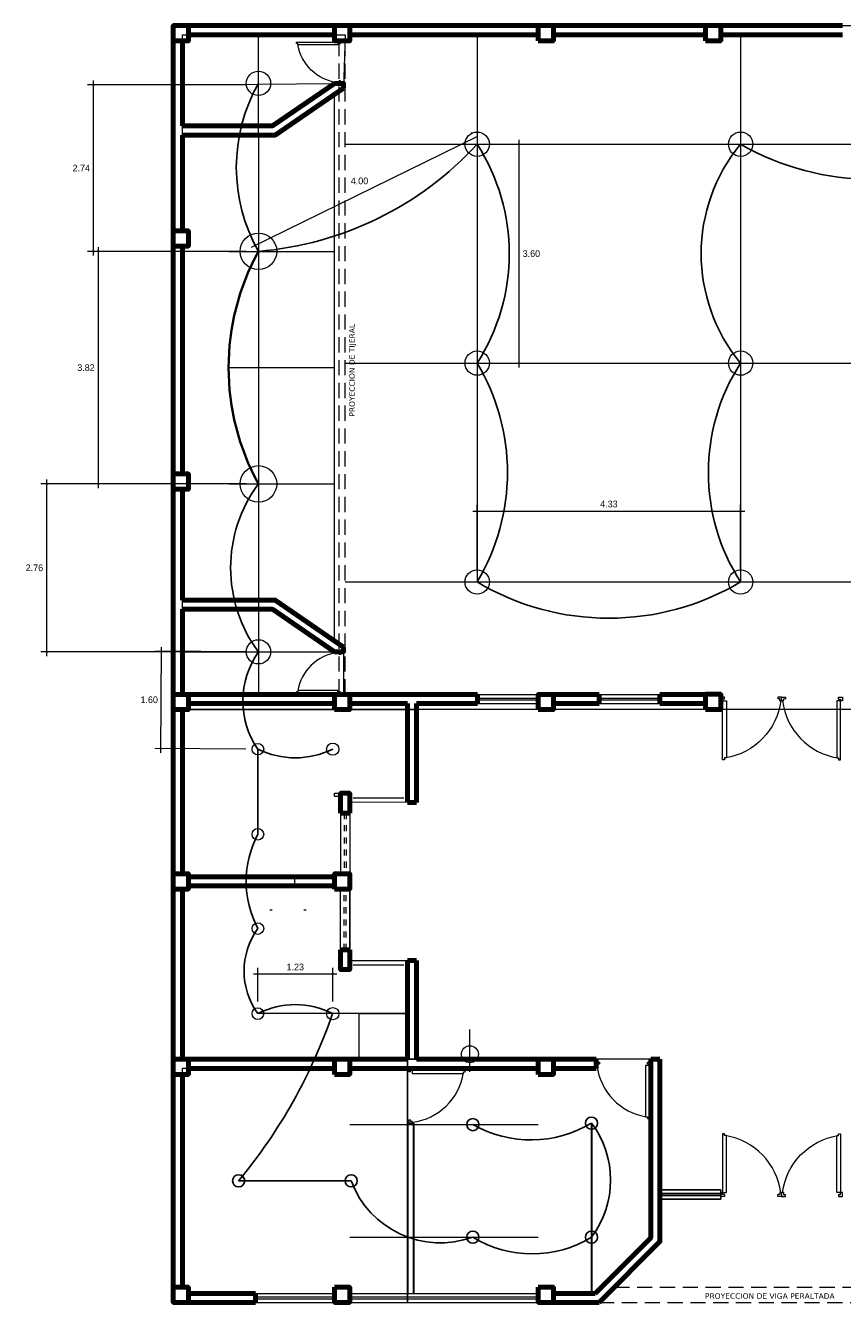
# Model space of a CAD drawing. Extents: x 3331.4 to 3353.9, y 1743.2 to 1801.6.
# Tile 4 of 6: x 3331.4 to 3344.8, y 1780.3 to 1801.3. Entities that reach past the tile are written whole.
import ezdxf

# ---------------------------------------------------------------- set-up
doc = ezdxf.new("R2010")
doc.units = 0
doc.linetypes.add('HIDDEN2', pattern=[4.7625, 3.175, -1.5875])
doc.linetypes.add('RAYITAS', pattern=[0.375, 0.25, -0.125])
for name, color, linetype, lineweight in [('JD VIGAS DE PROYECCION', 250, 'Continuous', 13), ('LUMINARIAS', 130, 'Continuous', 35), ('MUROS', 168, 'Continuous', 50), ('tabiqueria', 251, 'Continuous', 30), ('TEXTOS', 7, 'Continuous', 13), ('textura pisos', 252, 'Continuous', 0), ('VENTANAS', 150, 'Continuous', 13)]:
    doc.layers.add(name, color=color, linetype=linetype, lineweight=lineweight)
doc.styles.add('SWISBT', font='txt')
doc.dimstyles.new('OK ORIOL', dxfattribs={"dimtxt": 0.11, "dimasz": 0.03, "dimexe": 0.1, "dimexo": 0.2, "dimgap": 0.06, "dimtad": 2, "dimtih": 1, "dimtoh": 1, "dimzin": 1, "dimdsep": 46, "dimtxsty": 'SWISBT', "dimblk": 'ARCHTICK', "dimcen": 0.1, "dimdle": 0.07, "dimclrd": 250, "dimclre": 250, "dimclrt": 250, "dimadec": 0, "dimazin": 0, "dimtfac": 1, "dimtofl": 0, "dimtmove": 2, "dimatfit": 2, "dimldrblk": 'ARCHTICK', "dimfxl": 1, "dimtvp": 1, "dimtolj": 1, "dimtzin": 1, "dimlwd": 5, "dimlwe": 5, "dimarcsym": 0})

# ---------------------------------------------------------------- blocks, each defined once
blk = doc.blocks.new('A$C7BF52171')
at = {"lineweight": 13}
for p, q in [((0.775, 0.775), (0.801, 0.775)), ((0.801, 0.775), (0.801, 0.75)), ((0.8, 0.025), (0.775, 0.025)), ((0.8, 0.05), (0.8, 0.025))]:
    blk.add_line(p, q, dxfattribs=at)
for points in [[(0.775, 0.775), (0.775, 0.8), (0.825, 0.8), (0.825, 0.75), (0.801, 0.75)], [(0.025, 0.05), (0, 0.05), (0, 0.025), (0.025, 0.025)], [(0.025, 0.025), (0.775, 0.025), (0.775, 0.075), (0.025, 0.075), (0.025, 0.05)], [(0.8, 0.05), (0.825, 0.05), (0.825, 0), (0.775, 0), (0.775, 0.025)]]:
    blk.add_lwpolyline(points, dxfattribs=at)
blk.add_arc((0.885, -0.076), 0.871, 97.2259, 170.832, dxfattribs=at)
blk = doc.blocks.new('col25')
at = {"color": 18, "lineweight": 80, "true_color": 0x000000}
blk.add_lwpolyline([(0, -0.25), (0.25, -0.25), (0.25, 0), (0, 0)], close=True, dxfattribs=at)
blk = doc.blocks.new('_ArchTick')
at = {"color": 0, "linetype": 'ByBlock', "const_width": 0.15}
blk.add_lwpolyline([(-0.5, -0.5), (0.5, 0.5)], dxfattribs=at)
blk = doc.blocks.new('*D28')
at = {"color": 250, "lineweight": 5, "transparency": 16777216}
for p, q in [((3335.212, 1785.29), (3335.212, 1785.841)), ((3336.442, 1785.29), (3336.442, 1785.841)), ((3336.512, 1785.741), (3335.142, 1785.741))]:
    blk.add_line(p, q, dxfattribs=at)
at = {"layer": 'Defpoints', "color": 0, "transparency": 16777216}
for p in [(3335.212, 1785.741), (3335.212, 1785.09), (3336.442, 1785.09)]:
    blk.add_point(p, dxfattribs=at)
at = {"color": 250, "lineweight": 5, "transparency": 16777216, "xscale": 0.03, "yscale": 0.03, "zscale": 0.03, "rotation": 180}
blk.add_blockref('_ArchTick', (3335.212, 1785.741), dxfattribs=at)
at = {"color": 250, "lineweight": 5, "transparency": 16777216, "xscale": 0.03, "yscale": 0.03, "zscale": 0.03}
blk.add_blockref('_ArchTick', (3336.442, 1785.741), dxfattribs=at)
at = {"color": 250, "lineweight": 20, "transparency": 16777216, "insert": (3335.827, 1785.857), "char_height": 0.11, "attachment_point": 5, "style": 'SWISBT'}
blk.add_mtext('\\A1;1.23', dxfattribs=at)
blk = doc.blocks.new('*D29')
at = {"color": 250, "lineweight": 5, "transparency": 16777216}
for p, q in [((3335.022, 1791.042), (3333.528, 1791.051)), ((3333.617, 1789.38), (3333.628, 1791.12)), ((3335.012, 1789.442), (3333.518, 1789.451))]:
    blk.add_line(p, q, dxfattribs=at)
at = {"layer": 'Defpoints', "color": 0, "transparency": 16777216}
for p in [(3333.628, 1791.05), (3335.222, 1791.041), (3335.212, 1789.44)]:
    blk.add_point(p, dxfattribs=at)
at = {"color": 250, "lineweight": 5, "transparency": 16777216, "xscale": 0.03, "yscale": 0.03, "zscale": 0.03}
for p, rotation in [((3333.628, 1791.05), 89.64581726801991), ((3333.618, 1789.45), 269.6458172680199)]:
    blk.add_blockref('_ArchTick', p, dxfattribs=dict(at, rotation=rotation))
at = {"color": 250, "lineweight": 20, "transparency": 16777216, "insert": (3333.426, 1790.252), "char_height": 0.11, "attachment_point": 5, "style": 'SWISBT'}
blk.add_mtext('\\A1;1.60', dxfattribs=at)
blk = doc.blocks.new('*D30')
at = {"color": 250, "lineweight": 5, "transparency": 16777216}
for p, q in [((3335.022, 1797.628), (3332.49, 1797.628)), ((3332.59, 1793.733), (3332.59, 1797.698)), ((3335.022, 1793.803), (3332.49, 1793.803))]:
    blk.add_line(p, q, dxfattribs=at)
at = {"layer": 'Defpoints', "color": 0, "transparency": 16777216}
for p in [(3332.59, 1797.628), (3335.222, 1797.628), (3335.222, 1793.803)]:
    blk.add_point(p, dxfattribs=at)
at = {"color": 250, "lineweight": 5, "transparency": 16777216, "xscale": 0.03, "yscale": 0.03, "zscale": 0.03}
for p, rotation in [((3332.59, 1797.628), 90), ((3332.59, 1793.803), 270)]:
    blk.add_blockref('_ArchTick', p, dxfattribs=dict(at, rotation=rotation))
at = {"color": 250, "lineweight": 20, "transparency": 16777216, "insert": (3332.387, 1795.715), "char_height": 0.11, "attachment_point": 5, "style": 'SWISBT'}
blk.add_mtext('\\A1;3.82', dxfattribs=at)
blk = doc.blocks.new('*D31')
at = {"color": 250, "lineweight": 5, "transparency": 16777216}
for p, q in [((3335.022, 1793.803), (3331.645, 1793.803)), ((3331.745, 1790.971), (3331.745, 1793.873)), ((3335.022, 1791.041), (3331.645, 1791.041))]:
    blk.add_line(p, q, dxfattribs=at)
at = {"layer": 'Defpoints', "color": 0, "transparency": 16777216}
for p in [(3331.745, 1793.803), (3335.222, 1793.803), (3335.222, 1791.041)]:
    blk.add_point(p, dxfattribs=at)
at = {"color": 250, "lineweight": 5, "transparency": 16777216, "xscale": 0.03, "yscale": 0.03, "zscale": 0.03}
for p, rotation in [((3331.745, 1793.803), 90), ((3331.745, 1791.041), 270)]:
    blk.add_blockref('_ArchTick', p, dxfattribs=dict(at, rotation=rotation))
at = {"color": 250, "lineweight": 20, "transparency": 16777216, "insert": (3331.539, 1792.422), "char_height": 0.11, "attachment_point": 5, "style": 'SWISBT'}
blk.add_mtext('\\A1;2.76', dxfattribs=at)
blk = doc.blocks.new('*D32')
at = {"color": 250, "lineweight": 5, "transparency": 16777216}
for p, q in [((3335.022, 1800.365), (3332.412, 1800.365)), ((3332.512, 1797.558), (3332.512, 1800.435)), ((3335.022, 1797.628), (3332.412, 1797.628))]:
    blk.add_line(p, q, dxfattribs=at)
at = {"layer": 'Defpoints', "color": 0, "transparency": 16777216}
for p in [(3332.512, 1800.365), (3335.222, 1800.365), (3335.222, 1797.628)]:
    blk.add_point(p, dxfattribs=at)
at = {"color": 250, "lineweight": 5, "transparency": 16777216, "xscale": 0.03, "yscale": 0.03, "zscale": 0.03}
for p, rotation in [((3332.512, 1800.365), 90), ((3332.512, 1797.628), 270)]:
    blk.add_blockref('_ArchTick', p, dxfattribs=dict(at, rotation=rotation))
at = {"color": 250, "lineweight": 20, "transparency": 16777216, "insert": (3332.309, 1798.997), "char_height": 0.11, "attachment_point": 5, "style": 'SWISBT'}
blk.add_mtext('\\A1;2.74', dxfattribs=at)
blk = doc.blocks.new('*D33')
at = {"color": 250, "lineweight": 5, "transparency": 16777216}
for p, q in [((3335.108, 1797.699), (3338.829, 1799.523)), ((3338.728, 1799.57), (3338.722, 1799.582)), ((3335.133, 1797.807), (3335.127, 1797.82))]:
    blk.add_line(p, q, dxfattribs=at)
at = {"layer": 'Defpoints', "color": 0, "transparency": 16777216}
for p in [(3338.766, 1799.493), (3338.817, 1799.39), (3335.222, 1797.628)]:
    blk.add_point(p, dxfattribs=at)
at = {"color": 250, "lineweight": 5, "transparency": 16777216, "xscale": 0.03, "yscale": 0.03, "zscale": 0.03}
for p, rotation in [((3338.766, 1799.493), 26.11604247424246), ((3335.171, 1797.73), 206.1160424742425)]:
    blk.add_blockref('_ArchTick', p, dxfattribs=dict(at, rotation=rotation))
at = {"color": 250, "lineweight": 20, "transparency": 16777216, "insert": (3336.883, 1798.786), "char_height": 0.11, "attachment_point": 5, "style": 'SWISBT'}
blk.add_mtext('\\A1;4.00', dxfattribs=at)
blk = doc.blocks.new('*D34')
at = {"color": 250, "lineweight": 5, "transparency": 16777216}
for p, q in [((3339.504, 1799.46), (3339.504, 1795.72)), ((3339.017, 1799.39), (3339.604, 1799.39)), ((3339.017, 1795.79), (3339.604, 1795.79))]:
    blk.add_line(p, q, dxfattribs=at)
at = {"layer": 'Defpoints', "color": 0, "transparency": 16777216}
for p in [(3338.817, 1799.39), (3338.817, 1795.79), (3339.504, 1795.79)]:
    blk.add_point(p, dxfattribs=at)
at = {"color": 250, "lineweight": 5, "transparency": 16777216, "xscale": 0.03, "yscale": 0.03, "zscale": 0.03}
for p, rotation in [((3339.504, 1799.39), 90), ((3339.504, 1795.79), 270)]:
    blk.add_blockref('_ArchTick', p, dxfattribs=dict(at, rotation=rotation))
at = {"color": 250, "lineweight": 20, "transparency": 16777216, "insert": (3339.708, 1797.59), "char_height": 0.11, "attachment_point": 5, "style": 'SWISBT'}
blk.add_mtext('\\A1;3.60', dxfattribs=at)
blk = doc.blocks.new('*D35')
at = {"color": 250, "lineweight": 5, "transparency": 16777216}
for p, q in [((3338.747, 1793.356), (3343.217, 1793.356)), ((3338.817, 1792.39), (3338.817, 1793.456)), ((3343.147, 1792.39), (3343.147, 1793.456))]:
    blk.add_line(p, q, dxfattribs=at)
at = {"layer": 'Defpoints', "color": 0, "transparency": 16777216}
for p in [(3343.147, 1793.356), (3338.817, 1792.19), (3343.147, 1792.19)]:
    blk.add_point(p, dxfattribs=at)
at = {"color": 250, "lineweight": 5, "transparency": 16777216, "xscale": 0.03, "yscale": 0.03, "zscale": 0.03, "rotation": 180}
blk.add_blockref('_ArchTick', (3338.817, 1793.356), dxfattribs=at)
at = {"color": 250, "lineweight": 5, "transparency": 16777216, "xscale": 0.03, "yscale": 0.03, "zscale": 0.03}
blk.add_blockref('_ArchTick', (3343.147, 1793.356), dxfattribs=at)
at = {"color": 250, "lineweight": 20, "transparency": 16777216, "insert": (3340.982, 1793.472), "char_height": 0.11, "attachment_point": 5, "style": 'SWISBT'}
blk.add_mtext('\\A1;4.33', dxfattribs=at)

msp = doc.modelspace()

# ---------------------------------------------------------------- linework, layer by layer
at = {"color": 18, "lineweight": 20, "true_color": 0x000000}
for p, q in [((3335.222, 1799.54), (3335.222, 1801.19)), ((3338.817, 1801.19), (3338.817, 1799.39)), ((3343.147, 1801.19), (3343.147, 1799.39)), ((3333.972, 1800.365), (3336.472, 1800.39)), ((3335.222, 1799.54), (3335.222, 1791.891)), ((3336.647, 1799.39), (3338.817, 1799.39)), ((3338.817, 1799.39), (3343.147, 1799.39)), ((3338.817, 1799.39), (3338.817, 1795.79)), ((3343.147, 1799.39), (3347.477, 1799.39)), ((3343.147, 1799.39), (3343.147, 1795.79)), ((3334.735, 1797.628), (3336.471, 1797.628)), ((3334.735, 1795.715), (3336.471, 1795.715)), ((3336.647, 1795.79), (3338.817, 1795.79)), ((3338.817, 1795.79), (3343.147, 1795.79)), ((3338.817, 1795.79), (3338.817, 1792.19)), ((3343.147, 1795.79), (3347.477, 1795.79)), ((3343.147, 1795.79), (3343.147, 1792.19)), ((3334.735, 1793.803), (3336.471, 1793.803)), ((3336.647, 1792.19), (3338.817, 1792.19)), ((3338.817, 1792.19), (3343.147, 1792.19)), ((3343.147, 1792.19), (3347.477, 1792.19)), ((3335.222, 1791.891), (3335.222, 1790.341)), ((3333.972, 1791.041), (3336.472, 1791.041)), ((3338.821, 1790.34), (3339.821, 1790.34)), ((3338.821, 1790.28), (3339.821, 1790.28)), ((3338.821, 1790.25), (3339.821, 1790.25)), ((3338.821, 1790.19), (3339.821, 1790.19)), ((3340.821, 1790.341), (3341.821, 1790.341)), ((3340.821, 1790.281), (3341.821, 1790.281)), ((3340.821, 1790.251), (3341.821, 1790.251)), ((3340.821, 1790.191), (3341.821, 1790.191)), ((3336.781, 1788.639), (3337.612, 1788.641)), ((3336.572, 1788.39), (3336.572, 1787.39)), ((3336.722, 1788.39), (3336.722, 1787.39)), ((3336.572, 1786.14), (3336.572, 1787.14)), ((3336.722, 1786.14), (3336.722, 1787.14)), ((3336.442, 1785.09), (3335.212, 1785.09)), ((3337.672, 1785.09), (3336.442, 1785.09)), ((3336.878, 1784.34), (3336.878, 1785.09)), ((3336.878, 1785.09), (3337.672, 1785.09)), ((3338.697, 1784.134), (3338.697, 1784.829)), ((3335.822, 1784.19), (3333.971, 1784.19)), ((3333.971, 1782.34), (3333.971, 1784.19)), ((3336.722, 1783.265), (3339.82, 1783.265)), ((3336.722, 1781.415), (3339.82, 1781.415)), ((3335.171, 1780.49), (3336.472, 1780.49)), ((3335.171, 1780.43), (3336.472, 1780.43)), ((3335.171, 1780.4), (3336.472, 1780.4)), ((3335.171, 1780.34), (3336.472, 1780.34)), ((3336.722, 1780.49), (3339.82, 1780.49)), ((3336.722, 1780.43), (3339.82, 1780.43)), ((3336.722, 1780.4), (3339.82, 1780.4)), ((3336.722, 1780.34), (3339.972, 1780.34))]:
    msp.add_line(p, q, dxfattribs=at)
at = {"color": 18, "lineweight": 9, "true_color": 0x000000}
for p, q in [((3336.471, 1791.223), (3336.471, 1800.208)), ((3335.821, 1787.19), (3335.821, 1787.34))]:
    msp.add_line(p, q, dxfattribs=at)
at = {"color": 1}
for p, q in [((3335.212, 1789.44), (3335.212, 1788.04)), ((3334.896, 1782.34), (3336.746, 1782.34))]:
    msp.add_line(p, q, dxfattribs=at)
at = {"color": 18, "lineweight": 30, "true_color": 0x000000}
for p, q in [((3337.672, 1783.29), (3337.672, 1780.49)), ((3337.672, 1783.29), (3337.772, 1783.29)), ((3337.772, 1783.29), (3337.772, 1780.49)), ((3340.697, 1783.29), (3340.697, 1780.49))]:
    msp.add_line(p, q, dxfattribs=at)
for p, q in [((3341.821, 1782.19), (3342.821, 1782.19)), ((3341.821, 1782.13), (3342.821, 1782.13)), ((3341.821, 1782.1), (3342.821, 1782.1)), ((3341.821, 1782.04), (3342.821, 1782.04)), ((3342.821, 1782.19), (3342.821, 1782.04))]:
    msp.add_line(p, q)
at = {"color": 18, "lineweight": 20, "true_color": 0x000000}
for points in [[(3349.921, 1790.091), (3333.821, 1790.091), (3333.821, 1801.34), (3349.921, 1801.34)], [(3333.821, 1780.34), (3337.672, 1780.34), (3337.672, 1784.328), (3333.821, 1784.328)]]:
    msp.add_lwpolyline(points, close=True, dxfattribs=at)
for points in [[(3333.972, 1799.54), (3333.972, 1801.19), (3336.647, 1801.19), (3336.621, 1800.311), (3335.498, 1799.54), (3333.972, 1799.54)], [(3333.972, 1791.891), (3335.498, 1791.891), (3336.621, 1791.12), (3336.621, 1790.341), (3333.972, 1790.341), (3333.972, 1791.891)], [(3333.821, 1790.094), (3337.831, 1790.089), (3337.822, 1788.565), (3336.722, 1788.566), (3336.722, 1785.965), (3337.822, 1785.963), (3337.822, 1784.328), (3333.821, 1784.34), (3333.821, 1790.341)], [(3337.672, 1780.34), (3340.821, 1780.34), (3341.821, 1781.34), (3341.821, 1784.34), (3337.672, 1784.34), (3337.672, 1780.34)]]:
    msp.add_lwpolyline(points, dxfattribs=at)
at = {"color": 1, "lineweight": 20}
for centre, radius in [((3335.222, 1800.39), 0.2), ((3338.817, 1799.39), 0.2), ((3343.147, 1799.39), 0.2), ((3335.222, 1797.628), 0.3), ((3338.817, 1795.79), 0.2), ((3343.147, 1795.79), 0.2), ((3335.222, 1793.803), 0.3), ((3338.817, 1792.19), 0.2), ((3343.147, 1792.19), 0.2), ((3335.222, 1791.041), 0.2), ((3335.212, 1789.44), 0.0957), ((3336.442, 1789.44), 0.101), ((3335.212, 1788.04), 0.0957)]:
    msp.add_circle(centre, radius, dxfattribs=at)
at = {"color": 3, "lineweight": 20}
for centre, radius in [((3335.212, 1786.49), 0.0957), ((3335.212, 1785.09), 0.0957), ((3336.442, 1785.09), 0.101)]:
    msp.add_circle(centre, radius, dxfattribs=at)
at = {"color": 18, "lineweight": 20, "true_color": 0x000000}
msp.add_circle((3338.697, 1784.422), 0.14, dxfattribs=at)
at = {"color": 1}
for centre in [(3338.747, 1783.265), (3340.697, 1783.29), (3334.896, 1782.34), (3336.746, 1782.34), (3338.747, 1781.415), (3340.697, 1781.415)]:
    msp.add_circle(centre, 0.1, dxfattribs=at)
for centre, radius, start, end in [((3337.662, 1799.009), 2.804, 150.4872, 209.5128), ((3334.771, 1803.095), 5.486, 274.7141, 317.518), ((3336.001, 1797.59), 3.342, 327.4089, 32.5911), ((3345.325, 1797.59), 2.826, 140.4335, 219.5665), ((3345.312, 1803.162), 4.349, 240.1429, 299.8571), ((3335.815, 1793.99), 3.5, 329.0482, 30.9518), ((3345.946, 1793.99), 3.328, 147.2566, 212.7434), ((3337.083, 1792.422), 2.318, 143.4237, 216.5774), ((3340.982, 1795.822), 4.228, 239.1969, 300.8031), ((3336.364, 1790.233), 1.399, 144.7581, 214.5335), ((3335.827, 1790.691), 1.393, 243.8086, 296.1903), ((3336.661, 1787.265), 1.643, 151.8586, 208.1398), ((3336.182, 1785.79), 1.196, 144.191, 215.809), ((3335.827, 1783.88), 1.358, 63.0646, 116.9354), ((3328.052, 1787.995), 8.878, 320.4359, 340.9023), ((3339.7, 1784.943), 1.93, 240.384, 301.0858), ((3339.448, 1782.353), 1.562, 323.1096, 36.8904), ((3338.209, 1782.878), 1.558, 200.1896, 290.175), ((3339.722, 1783), 1.861, 238.4067, 301.5933)]:
    msp.add_arc(centre, radius, start, end, dxfattribs=at)
at = {"layer": 'JD VIGAS DE PROYECCION', "linetype": 'RAYITAS'}
for p, q in [((3336.547, 1790.34), (3336.547, 1801.09)), ((3336.647, 1790.34), (3336.647, 1801.09)), ((3341.071, 1780.59), (3346.571, 1780.59)), ((3340.821, 1780.34), (3346.821, 1780.34))]:
    msp.add_line(p, q, dxfattribs=at)
at = {"layer": 'LUMINARIAS', "color": 1}
msp.add_arc((3338.71, 1795.715), 3.979, 151.2705, 208.7302, dxfattribs=at)
at = {"layer": 'MUROS', "color": 18, "lineweight": 80, "true_color": 0x000000}
for p, q in [((3333.821, 1801.34), (3333.822, 1801.34)), ((3333.821, 1801.34), (3333.821, 1801.34)), ((3334.071, 1801.34), (3336.472, 1801.34)), ((3336.722, 1801.34), (3337.821, 1801.34)), ((3334.071, 1801.19), (3336.472, 1801.19)), ((3336.722, 1801.19), (3337.821, 1801.19)), ((3333.821, 1798.34), (3333.821, 1801.09)), ((3333.971, 1799.69), (3333.971, 1801.09)), ((3333.971, 1798.34), (3333.971, 1799.54)), ((3338.821, 1790.191), (3338.821, 1790.341)), ((3339.821, 1790.191), (3339.821, 1790.341)), ((3340.821, 1790.191), (3340.821, 1790.341)), ((3341.821, 1790.191), (3341.821, 1790.341)), ((3342.821, 1790.191), (3342.821, 1790.341)), ((3337.672, 1788.565), (3337.822, 1788.565)), ((3336.722, 1788.39), (3336.572, 1788.39)), ((3336.722, 1786.14), (3336.572, 1786.14)), ((3337.672, 1785.965), (3337.822, 1785.965)), ((3333.971, 1784.34), (3336.472, 1784.34)), ((3336.722, 1784.34), (3337.672, 1784.34)), ((3337.822, 1784.34), (3339.82, 1784.34)), ((3340.07, 1784.34), (3340.771, 1784.34)), ((3340.771, 1784.19), (3340.771, 1784.34)), ((3341.671, 1784.34), (3341.821, 1784.34)), ((3341.671, 1784.19), (3341.671, 1784.34)), ((3334.071, 1784.19), (3336.472, 1784.19)), ((3336.722, 1784.19), (3339.82, 1784.19)), ((3340.07, 1784.19), (3340.771, 1784.19)), ((3335.171, 1780.34), (3335.171, 1780.49))]:
    msp.add_line(p, q, dxfattribs=at)
for points in [[(3333.821, 1801.34), (3333.821, 1801.34), (3336.472, 1801.34)], [(3333.822, 1801.34), (3333.822, 1801.34)], [(3336.472, 1801.34), (3334.071, 1801.34)], [(3336.722, 1801.34), (3339.821, 1801.34)], [(3339.821, 1801.34), (3336.722, 1801.34)], [(3340.071, 1801.34), (3342.571, 1801.34)], [(3342.571, 1801.34), (3340.071, 1801.34)], [(3344.821, 1801.34), (3342.821, 1801.34)], [(3336.472, 1801.19), (3334.071, 1801.19)], [(3339.821, 1801.19), (3336.722, 1801.19)], [(3342.571, 1801.19), (3340.071, 1801.19)], [(3344.821, 1801.19), (3342.821, 1801.19)], [(3333.821, 1797.965), (3333.821, 1801.09)], [(3333.822, 1801.09), (3333.822, 1797.965)], [(3333.972, 1801.09), (3333.972, 1799.69)], [(3333.972, 1799.69), (3335.451, 1799.69), (3336.472, 1800.39)], [(3333.972, 1799.54), (3335.498, 1799.54), (3336.621, 1800.311)], [(3336.472, 1800.39), (3336.621, 1800.39), (3336.621, 1800.311)], [(3333.972, 1799.54), (3333.972, 1797.965)], [(3333.821, 1793.966), (3333.821, 1797.715)], [(3333.822, 1797.715), (3333.821, 1793.966)], [(3333.972, 1797.715), (3333.972, 1793.966)], [(3333.821, 1787.39), (3333.821, 1793.716)], [(3333.821, 1793.716), (3333.821, 1787.39)], [(3333.972, 1793.716), (3333.972, 1791.891)], [(3333.972, 1791.891), (3335.498, 1791.891), (3336.621, 1791.12)], [(3333.972, 1791.741), (3333.972, 1790.341)], [(3333.972, 1791.741), (3335.451, 1791.741), (3336.472, 1791.041)], [(3336.472, 1791.041), (3336.621, 1791.041), (3336.621, 1791.12)], [(3333.972, 1790.341), (3336.472, 1790.341)], [(3334.071, 1790.191), (3336.472, 1790.191)], [(3336.722, 1790.341), (3338.821, 1790.341)], [(3336.722, 1790.191), (3337.672, 1790.191)], [(3337.672, 1790.19), (3337.672, 1788.565)], [(3337.821, 1790.191), (3338.821, 1790.191)], [(3337.822, 1790.19), (3337.822, 1788.565)], [(3340.821, 1790.341), (3340.071, 1790.341)], [(3340.821, 1790.191), (3340.071, 1790.191)], [(3342.571, 1790.341), (3341.821, 1790.341)], [(3342.571, 1790.191), (3341.821, 1790.191)], [(3333.971, 1790.091), (3333.971, 1787.39)], [(3336.722, 1788.39), (3336.722, 1788.715), (3336.572, 1788.715), (3336.572, 1788.39)], [(3334.071, 1787.34), (3336.472, 1787.34)], [(3333.821, 1781.34), (3333.821, 1787.14)], [(3333.821, 1787.14), (3333.821, 1780.34), (3333.821, 1780.34), (3335.171, 1780.34)], [(3333.971, 1787.14), (3333.971, 1784.34)], [(3334.071, 1787.19), (3336.472, 1787.19)], [(3336.722, 1786.14), (3336.722, 1785.815), (3336.572, 1785.815), (3336.572, 1786.14)], [(3337.672, 1784.34), (3337.672, 1785.965)], [(3337.822, 1784.34), (3337.822, 1785.965)], [(3341.821, 1784.34), (3341.821, 1784.19)], [(3333.971, 1784.09), (3333.971, 1780.59)], [(3341.671, 1784.19), (3341.671, 1781.402), (3340.759, 1780.49)], [(3341.821, 1784.19), (3341.821, 1781.34), (3340.821, 1780.34)], [(3333.821, 1780.34), (3333.821, 1780.34)], [(3334.071, 1780.49), (3335.171, 1780.49)], [(3340.07, 1780.49), (3340.759, 1780.49)], [(3340.821, 1780.34), (3340.07, 1780.34)], [(3340.07, 1780.34), (3340.821, 1780.34)]]:
    msp.add_lwpolyline(points, dxfattribs=at)
at = {"layer": 'tabiqueria', "color": 18, "lineweight": 0, "true_color": 0x000000}
for p, q in [((3335.447, 1786.79), (3335.407, 1786.79)), ((3335.447, 1786.79), (3335.407, 1786.79)), ((3336.007, 1786.79), (3335.967, 1786.79))]:
    msp.add_line(p, q, dxfattribs=at)
at = {"layer": 'TEXTOS', "color": 18, "lineweight": 0, "true_color": 0x000000}
for p, q in [((3336.472, 1788.665), (3336.472, 1788.715)), ((3336.472, 1788.715), (3336.572, 1788.715)), ((3336.472, 1788.665), (3336.572, 1788.665))]:
    msp.add_line(p, q, dxfattribs=at)
at = {"layer": 'textura pisos'}
msp.add_line((3336.781, 1785.892), (3337.612, 1785.892), dxfattribs=at)
at = {"layer": 'VENTANAS', "color": 18, "linetype": 'HIDDEN2', "ltscale": 0.03, "true_color": 0x000000}
for p, q in [((3336.632, 1788.39), (3336.632, 1787.39)), ((3336.662, 1788.39), (3336.662, 1787.39)), ((3336.632, 1786.14), (3336.632, 1787.14)), ((3336.662, 1786.14), (3336.662, 1787.14))]:
    msp.add_line(p, q, dxfattribs=at)

# ---------------------------------------------------------------- block references
at = {"color": 18, "lineweight": 9, "true_color": 0x000000}
for p in [(3333.821, 1801.34), (3339.821, 1801.341), (3342.571, 1801.342), (3333.821, 1793.966), (3333.821, 1790.341), (3336.472, 1790.341), (3339.821, 1790.341), (3342.571, 1790.342), (3333.821, 1787.39), (3336.472, 1787.39), (3333.821, 1784.34), (3336.472, 1784.34), (3339.82, 1784.34), (3333.821, 1780.59)]:
    msp.add_blockref('col25', p, dxfattribs=at)
at = {"color": 18, "lineweight": 9, "true_color": 0x000000, "xscale": -1, "rotation": 180}
for p in [(3336.472, 1801.09), (3333.821, 1797.715), (3336.472, 1780.34), (3339.82, 1780.34)]:
    msp.add_blockref('col25', p, dxfattribs=at)
at = {"color": 18, "lineweight": 0, "true_color": 0x000000}
for p, xscale, yscale, zscale, rotation in [((3335.846, 1801.09), -0.8749999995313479, 0.8749999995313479, 0.8749999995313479, 180), ((3342.821, 1789.265), -1.250000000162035, 1.250000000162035, 1.250000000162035, 270), ((3344.821, 1789.265), 1.250000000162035, 1.250000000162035, 1.250000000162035, 90.00000000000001), ((3341.671, 1783.365), 1.124999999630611, 1.124999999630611, 1.124999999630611, 90.00000000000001), ((3338.622, 1784.19), 1.124999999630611, 1.124999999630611, 1.124999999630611, 180), ((3342.821, 1783.115), 1.250000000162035, 1.250000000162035, 1.250000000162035, 270), ((3344.821, 1783.115), -1.250000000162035, 1.250000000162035, 1.250000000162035, 90)]:
    msp.add_blockref('A$C7BF52171', p, dxfattribs=dict(at, xscale=xscale, yscale=yscale, zscale=zscale, rotation=rotation))
at = {"color": 18, "lineweight": 0, "true_color": 0x000000, "xscale": 0.8749999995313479, "yscale": 0.8749999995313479, "zscale": 0.8749999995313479}
msp.add_blockref('A$C7BF52171', (3335.846, 1790.341), dxfattribs=at)

# ---------------------------------------------------------------- texts
at = {"insert": (3336.715, 1793.327), "char_height": 0.09, "attachment_point": 1, "rotation": 90}
msp.add_mtext_dynamic_manual_height_columns('\\pxl1,qc,t1;{\\fVerdana|b0|i0|c0|p34;PROYECCION DE TIJERAL}', width=4.59814, gutter_width=1, heights=[0.374], dxfattribs=at)
at = {"insert": (3341.283, 1780.491), "char_height": 0.09, "attachment_point": 1}
msp.add_mtext_dynamic_manual_height_columns('\\pxl1,qc,t1;{\\fVerdana|b0|i0|c0|p34;PROYECCION DE VIGA PERALTADA}', width=4.59814, gutter_width=1, heights=[0.374], dxfattribs=at)

# ---------------------------------------------------------------- dimensions: what is measured, and where the dimension line sits
at = {"color": 18, "lineweight": 20, "true_color": 0x000000}
for base, p1, p2, picture, middle in [((3332.512, 1800.365), (3335.222, 1797.628), (3335.222, 1800.365), '*D32', (3332.309, 1798.997)), ((3339.504, 1795.79), (3338.817, 1799.39), (3338.817, 1795.79), '*D34', (3339.708, 1797.59)), ((3332.5896, 1797.6279), (3335.2215, 1793.803), (3335.2215, 1797.6279), '*D30', (3332.3867, 1795.7154)), ((3331.745, 1793.803), (3335.222, 1791.041), (3335.222, 1793.803), '*D31', (3331.539, 1792.422))]:
    dim = msp.add_linear_dim(base=base, p1=p1, p2=p2, angle=90, dimstyle='OK ORIOL', dxfattribs=at)
    dim.commit()
    dim.dimension.update_dxf_attribs({"geometry": picture, "text_midpoint": middle})
for p1, p2, distance, picture, middle in [((3335.222, 1797.628), (3338.817, 1799.39), 0.114, '*D33', (3336.883, 1798.786)), ((3335.212, 1789.44), (3335.222, 1791.041), 1.594, '*D29', (3333.426, 1790.252)), ((3336.442, 1785.09), (3335.212, 1785.09), -0.651, '*D28', (3335.827, 1785.857))]:
    dim = msp.add_aligned_dim(p1=p1, p2=p2, distance=distance, dimstyle='OK ORIOL', dxfattribs=at)
    dim.commit()
    dim.dimension.update_dxf_attribs({"geometry": picture, "text_midpoint": middle})
dim = msp.add_linear_dim(base=(3343.147, 1793.356), p1=(3338.817, 1792.19), p2=(3343.147, 1792.19), dimstyle='OK ORIOL', dxfattribs=at)
dim.commit()
dim.dimension.update_dxf_attribs({"geometry": '*D35', "text_midpoint": (3340.982, 1793.472)})

doc.saveas('drawing.dxf')
